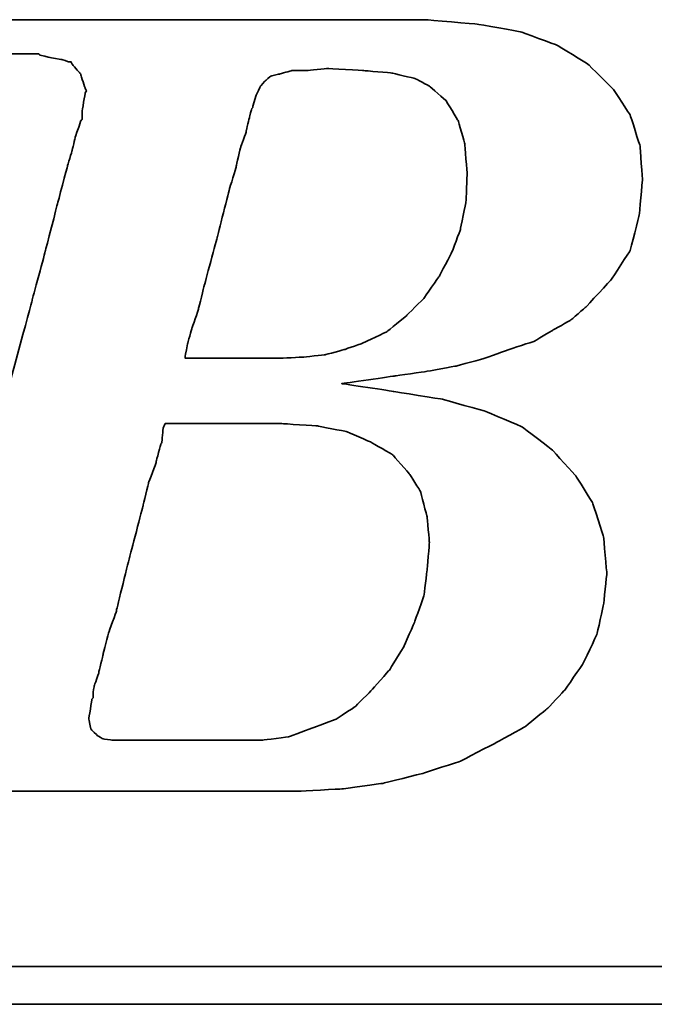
# Model space of a CAD drawing. Header units: millimetres. Extents: x -136 to 162, y 11 to 137.
# Tile 32 of 50: x -54.397 to -53.589, y 61.103 to 62.355. Entities that reach past the tile are written whole.
import ezdxf

# ---------------------------------------------------------------- set-up
doc = ezdxf.new("R2010")
doc.units = ezdxf.units.MM
doc.header["$LTSCALE"] = 0.1
doc.layers.add('DIM', color=4, linetype='CONTINUOUS')
doc.layers.add('layer 1', color=7, linetype='CONTINUOUS')

# ---------------------------------------------------------------- blocks, each defined once
blk = doc.blocks.new('TBI MOTION logo(完整正式版)')
at = {"layer": 'layer 1', "color": 22, "lineweight": 35}
for points, knots in [([(-64.65375, -6.86375), (-64.65375, -6.86375), (-64.84375, -7.29625), (-64.84375, -7.29625), (-64.84375, -7.29625), (-64.84375, -7.29625), (-64.86875, -7.34375), (-64.86875, -7.34375), (-64.86875, -7.34375), (-64.86875, -7.34375), (-64.86875, -7.36875), (-64.86875, -7.36875), (-64.86875, -7.36875), (-64.86875, -7.36875), (-65.15375, -7.65375), (-65.15375, -7.65375), (-65.15375, -7.65375), (-65.15375, -7.65375), (-65.17875, -7.65375), (-65.17875, -7.65375), (-65.17875, -7.65375), (-65.17875, -7.65375), (-65.20375, -7.67875), (-65.20375, -7.67875), (-65.20375, -7.67875), (-65.20375, -7.67875), (-65.58875, -7.87125), (-65.58875, -7.87125), (-65.58875, -7.87125), (-65.58875, -7.87125), (-65.63375, -7.87125), (-65.63375, -7.87125), (-65.63375, -7.87125), (-65.63375, -7.87125), (-65.65875, -7.89375), (-65.65875, -7.89375), (-65.65875, -7.89375), (-65.65875, -7.89375), (-66.09375, -7.94375), (-66.09375, -7.94375), (-66.09375, -7.94375), (-66.09375, -7.94375), (-66.11375, -7.94375), (-66.11375, -7.94375), (-66.11375, -7.94375), (-66.11375, -7.94375), (-66.16375, -7.94375), (-66.16375, -7.94375), (-66.16375, -7.94375), (-66.16375, -7.94375), (-66.30875, -7.94375), (-66.30875, -7.94375), (-66.30875, -7.94375), (-66.30875, -7.94375), (-66.69375, -7.94375), (-66.69375, -7.94375), (-66.69375, -7.94375), (-66.69375, -7.94375), (-67.07375, -7.94375), (-67.07375, -7.94375), (-67.07375, -7.94375), (-67.07375, -7.94375), (-67.12375, -7.94375), (-67.12375, -7.94375), (-67.12375, -7.94375), (-67.12375, -7.94375), (-67.12375, -7.96625), (-67.12375, -7.96625), (-67.12375, -7.96625), (-67.12375, -7.96625), (-67.14875, -7.99125), (-67.14875, -7.99125), (-67.14875, -7.99125), (-67.14875, -7.99125), (-67.24375, -8.34875), (-67.24375, -8.34875), (-67.24375, -8.34875), (-67.24375, -8.34875), (-67.31375, -8.68625), (-67.31375, -8.68625), (-67.31375, -8.68625), (-67.31375, -8.68625), (-67.26875, -8.68625), (-67.26875, -8.68625), (-67.26875, -8.68625), (-67.26875, -8.68625), (-67.07375, -8.68625), (-67.07375, -8.68625), (-67.07375, -8.68625), (-67.07375, -8.68625), (-66.54875, -8.68625), (-66.54875, -8.68625), (-66.54875, -8.68625), (-66.54875, -8.68625), (-65.82625, -8.68625), (-65.82625, -8.68625), (-65.82625, -8.68625), (-65.82625, -8.68625), (-65.01375, -8.68625), (-65.01375, -8.68625), (-65.01375, -8.68625), (-65.01375, -8.68625), (-64.05375, -8.68625), (-64.05375, -8.68625), (-64.05375, -8.68625), (-64.05375, -8.68625), (-62.08375, -8.68625), (-62.08375, -8.68625), (-62.08375, -8.68625), (-62.08375, -8.68625), (-60.06875, -8.68625), (-60.06875, -8.68625), (-60.06875, -8.68625), (-60.06875, -8.68625), (-59.10875, -8.68625), (-59.10875, -8.68625), (-59.10875, -8.68625), (-59.10875, -8.68625), (-58.29375, -8.68625), (-58.29375, -8.68625), (-58.29375, -8.68625), (-58.29375, -8.68625), (-57.57375, -8.68625), (-57.57375, -8.68625), (-57.57375, -8.68625), (-57.57375, -8.68625), (-57.04875, -8.68625), (-57.04875, -8.68625), (-57.04875, -8.68625), (-57.04875, -8.68625), (-56.85375, -8.68625), (-56.85375, -8.68625), (-56.85375, -8.68625), (-56.85375, -8.68625), (-56.70875, -8.68625), (-56.70875, -8.68625), (-56.70875, -8.68625), (-56.70875, -8.68625), (-56.61375, -8.68625), (-56.61375, -8.68625), (-56.61375, -8.68625), (-56.61375, -8.68625), (-56.56875, -8.68625), (-56.56875, -8.68625), (-56.56875, -8.68625), (-56.56875, -8.68625), (-55.65375, -8.63875), (-55.65375, -8.63875), (-55.65375, -8.63875), (-55.65375, -8.63875), (-54.76875, -8.51875), (-54.76875, -8.51875), (-54.76875, -8.51875), (-54.76875, -8.51875), (-53.90375, -8.30375), (-53.90375, -8.30375), (-53.90375, -8.30375), (-53.90375, -8.30375), (-53.08875, -8.03875), (-53.08875, -8.03875), (-53.08875, -8.03875), (-53.08875, -8.03875), (-52.34375, -7.65375), (-52.34375, -7.65375), (-52.34375, -7.65375), (-52.34375, -7.65375), (-51.69875, -7.29625), (-51.69875, -7.29625), (-51.69875, -7.29625), (-51.69875, -7.29625), (-51.21875, -6.91125), (-51.21875, -6.91125), (-51.21875, -6.91125), (-51.21875, -6.91125), (-50.83375, -6.50375), (-50.83375, -6.50375), (-50.83375, -6.50375), (-50.83375, -6.50375), (-50.44875, -5.94875), (-50.44875, -5.94875), (-50.44875, -5.94875), (-50.44875, -5.94875), (-50.13875, -5.30375), (-50.13875, -5.30375), (-50.13875, -5.30375), (-50.13875, -5.30375), (-49.99375, -4.65375), (-49.99375, -4.65375), (-49.99375, -4.65375), (-49.99375, -4.65375), (-49.92375, -3.98375), (-49.92375, -3.98375), (-49.92375, -3.98375), (-49.92375, -3.98375), (-49.99375, -3.19374), (-49.99375, -3.19374), (-49.99375, -3.19374), (-49.99375, -3.19374), (-50.23374, -2.44874), (-50.23374, -2.44874), (-50.23374, -2.44874), (-50.23374, -2.44874), (-50.59375, -1.87374), (-50.59375, -1.87374), (-50.59375, -1.87374), (-50.59375, -1.87374), (-51.09875, -1.31874), (-51.09875, -1.31874), (-51.09875, -1.31874), (-51.09875, -1.31874), (-51.74375, -0.81875), (-51.74375, -0.81875), (-51.74375, -0.81875), (-51.74375, -0.81875), (-52.53875, -0.48125), (-52.53875, -0.48125), (-52.53875, -0.48125), (-52.53875, -0.48125), (-53.47375, -0.21875), (-53.47375, -0.21875), (-53.47375, -0.21875), (-53.47375, -0.21875), (-54.52875, -0.04874), (-54.52875, -0.04874), (-54.52875, -0.04874), (-54.52875, -0.04874), (-55.65375, 0.12125), (-55.65375, 0.12125), (-55.65375, 0.12125), (-55.65375, 0.12125), (-54.50375, 0.28624), (-54.50375, 0.28624), (-54.50375, 0.28624), (-54.50375, 0.28624), (-53.83375, 0.38124), (-53.83375, 0.38124), (-53.83375, 0.38124), (-53.83375, 0.38124), (-53.18375, 0.50125), (-53.18375, 0.50125), (-53.18375, 0.50125), (-53.18375, 0.50125), (-52.55875, 0.66874), (-52.55875, 0.66874), (-52.55875, 0.66874), (-52.55875, 0.66874), (-52.03375, 0.86124), (-52.03375, 0.86124), (-52.03375, 0.86124), (-52.03375, 0.86124), (-51.50374, 1.03124), (-51.50374, 1.03124), (-51.50374, 1.03124), (-51.50374, 1.03124), (-51.09875, 1.27125), (-51.09875, 1.27125), (-51.09875, 1.27125), (-51.09875, 1.27125), (-50.71375, 1.48624), (-50.71375, 1.48624), (-50.71375, 1.48624), (-50.71375, 1.48624), (-50.37625, 1.77625), (-50.37625, 1.77625), (-50.37625, 1.77625), (-50.37625, 1.77625), (-49.82375, 2.37625), (-49.82375, 2.37625), (-49.82375, 2.37625), (-49.82375, 2.37625), (-49.41875, 2.99625), (-49.41875, 2.99625), (-49.41875, 2.99625), (-49.41875, 2.99625), (-49.22375, 3.76625), (-49.22375, 3.76625), (-49.22375, 3.76625), (-49.22375, 3.76625), (-49.15375, 4.50874), (-49.15375, 4.50874), (-49.15375, 4.50874), (-49.15375, 4.50874), (-49.20375, 5.25125), (-49.20375, 5.25125), (-49.20375, 5.25125), (-49.20375, 5.25125), (-49.41875, 5.92625), (-49.41875, 5.92625), (-49.41875, 5.92625), (-49.41875, 5.92625), (-49.77875, 6.47625), (-49.77875, 6.47625), (-49.77875, 6.47625), (-49.77875, 6.47625), (-50.33125, 7.02624), (-50.33125, 7.02624), (-50.33125, 7.02624), (-50.33125, 7.02624), (-51.00125, 7.43625), (-51.00125, 7.43625), (-51.00125, 7.43625), (-51.00125, 7.43625), (-51.79375, 7.72625), (-51.79375, 7.72625), (-51.79375, 7.72625), (-51.79375, 7.72625), (-52.72875, 7.89124), (-52.72875, 7.89124), (-52.72875, 7.89124), (-52.72875, 7.89124), (-53.83375, 7.98625), (-53.83375, 7.98625), (-53.83375, 7.98625), (-53.83375, 7.98625), (-53.92875, 7.98625), (-53.92875, 7.98625), (-53.92875, 7.98625), (-53.92875, 7.98625), (-54.26375, 7.98625), (-54.26375, 7.98625), (-54.26375, 7.98625), (-54.26375, 7.98625), (-54.74375, 7.98625), (-54.74375, 7.98625), (-54.74375, 7.98625), (-54.74375, 7.98625), (-55.36875, 7.98625), (-55.36875, 7.98625), (-55.36875, 7.98625), (-55.36875, 7.98625), (-56.13375, 7.98625), (-56.13375, 7.98625), (-56.13375, 7.98625), (-56.13375, 7.98625), (-56.94875, 7.98625), (-56.94875, 7.98625), (-56.94875, 7.98625), (-56.94875, 7.98625), (-58.77625, 7.98625), (-58.77625, 7.98625), (-58.77625, 7.98625), (-58.77625, 7.98625), (-60.59875, 7.98625), (-60.59875, 7.98625), (-60.59875, 7.98625), (-60.59875, 7.98625), (-61.41375, 7.98625), (-61.41375, 7.98625), (-61.41375, 7.98625), (-61.41375, 7.98625), (-62.17875, 7.98625), (-62.17875, 7.98625), (-62.17875, 7.98625), (-62.17875, 7.98625), (-62.80375, 7.98625), (-62.80375, 7.98625), (-62.80375, 7.98625), (-62.80375, 7.98625), (-63.30625, 7.98625), (-63.30625, 7.98625), (-63.30625, 7.98625), (-63.30625, 7.98625), (-63.57375, 7.98625), (-63.57375, 7.98625), (-63.57375, 7.98625), (-63.57375, 7.98625), (-63.57375, 7.96375), (-63.57375, 7.96375), (-63.57375, 7.96375), (-63.57375, 7.96375), (-63.59875, 7.94125), (-63.59875, 7.94125), (-63.59875, 7.94125), (-63.59875, 7.94125), (-63.69375, 7.55625), (-63.69375, 7.55625), (-63.69375, 7.55625), (-63.69375, 7.55625), (-63.76375, 7.24624), (-63.76375, 7.24624), (-63.76375, 7.24624), (-63.76375, 7.24624), (-63.23875, 7.24624), (-63.23875, 7.24624), (-63.23875, 7.24624), (-63.23875, 7.24624), (-62.75875, 7.24624), (-62.75875, 7.24624), (-62.75875, 7.24624), (-62.75875, 7.24624), (-62.61125, 7.24624), (-62.61125, 7.24624), (-62.61125, 7.24624), (-62.61125, 7.24624), (-62.56625, 7.24624), (-62.56625, 7.24624), (-62.56625, 7.24624), (-62.56625, 7.24624), (-62.22875, 7.24624), (-62.22875, 7.24624), (-62.22875, 7.24624), (-62.22875, 7.24624), (-62.20375, 7.24624), (-62.20375, 7.24624), (-62.20375, 7.24624), (-62.20375, 7.24624), (-62.17875, 7.21875), (-62.17875, 7.21875), (-62.17875, 7.21875), (-62.17875, 7.21875), (-61.96375, 7.17125), (-61.96375, 7.17125), (-61.96375, 7.17125), (-61.96375, 7.17125), (-61.72375, 7.12624), (-61.72375, 7.12624), (-61.72375, 7.12624), (-61.72375, 7.12624), (-61.70375, 7.12624), (-61.70375, 7.12624), (-61.70375, 7.12624), (-61.70375, 7.12624), (-61.55875, 7.07624), (-61.55875, 7.07624), (-61.55875, 7.07624), (-61.55875, 7.07624), (-61.50875, 7.07624), (-61.50875, 7.07624), (-61.50875, 7.07624), (-61.50875, 7.07624), (-61.48375, 7.02624), (-61.48375, 7.02624), (-61.48375, 7.02624), (-61.48375, 7.02624), (-61.31875, 6.83375), (-61.31875, 6.83375), (-61.31875, 6.83375), (-61.31875, 6.83375), (-61.29375, 6.81125), (-61.29375, 6.81125), (-61.29375, 6.81125), (-61.29375, 6.81125), (-61.29375, 6.78625), (-61.29375, 6.78625), (-61.29375, 6.78625), (-61.29375, 6.78625), (-61.19875, 6.50124), (-61.19875, 6.50124), (-61.19875, 6.50124), (-61.19875, 6.50124), (-61.17375, 6.45124), (-61.17375, 6.45124), (-61.17375, 6.45124), (-61.17375, 6.45124), (-61.19875, 6.40625), (-61.19875, 6.40625), (-61.19875, 6.40625), (-61.19875, 6.40625), (-61.26875, 5.99624), (-61.26875, 5.99624), (-61.26875, 5.99624), (-61.26875, 5.99624), (-61.26875, 5.85125), (-61.26875, 5.85125), (-61.26875, 5.85125), (-61.26875, 5.85125), (-61.26875, 5.82625), (-61.26875, 5.82625), (-61.26875, 5.82625), (-61.26875, 5.82625), (-61.29375, 5.80625), (-61.29375, 5.80625), (-61.29375, 5.80625), (-61.29375, 5.80625), (-61.34125, 5.66125), (-61.34125, 5.66125), (-61.34125, 5.66125), (-61.34125, 5.66125), (-61.41375, 5.44625), (-61.41375, 5.44625), (-61.41375, 5.44625), (-61.41375, 5.44625), (-61.48375, 5.15625), (-61.48375, 5.15625), (-61.48375, 5.15625), (-61.48375, 5.15625), (-61.58375, 4.82124), (-61.58375, 4.82124), (-61.58375, 4.82124), (-61.58375, 4.82124), (-61.79875, 4.00375), (-61.79875, 4.00375), (-61.79875, 4.00375), (-61.79875, 4.00375), (-62.05875, 2.99625), (-62.05875, 2.99625), (-62.05875, 2.99625), (-62.05875, 2.99625), (-62.34875, 1.91625), (-62.34875, 1.91625), (-62.34875, 1.91625), (-62.34875, 1.91625), (-62.97375, -0.41124), (-62.97375, -0.41124), (-62.97375, -0.41124), (-62.97375, -0.41124), (-63.59875, -2.75875), (-63.59875, -2.75875), (-63.59875, -2.75875), (-63.59875, -2.75875), (-63.88375, -3.86374), (-63.88375, -3.86374), (-63.88375, -3.86374), (-63.88375, -3.86374), (-64.14875, -4.82374), (-64.14875, -4.82374), (-64.14875, -4.82374), (-64.14875, -4.82374), (-64.36375, -5.64125), (-64.36375, -5.64125), (-64.36375, -5.64125), (-64.36375, -5.64125), (-64.43625, -5.97625), (-64.43625, -5.97625), (-64.43625, -5.97625), (-64.43625, -5.97625), (-64.50875, -6.28625), (-64.50875, -6.28625), (-64.50875, -6.28625), (-64.50875, -6.28625), (-64.50875, -6.30875), (-64.50875, -6.30875), (-64.50875, -6.30875), (-64.50875, -6.30875), (-64.57875, -6.50375), (-64.57875, -6.50375), (-64.57875, -6.50375), (-64.57875, -6.50375), (-64.62875, -6.69625), (-64.62875, -6.69625), (-64.62875, -6.69625), (-64.62875, -6.69625), (-64.62875, -6.76875), (-64.62875, -6.76875), (-64.62875, -6.76875), (-64.62875, -6.76875), (-64.62875, -6.81375), (-64.62875, -6.81375), (-64.62875, -6.81375), (-64.62875, -6.81375), (-64.62875, -6.83875), (-64.62875, -6.83875), (-64.62875, -6.83875), (-64.62875, -6.83875), (-64.65375, -6.86375), (-64.65375, -6.86375)], [0, 0, 0, 0, 0.00719424, 0.00719424, 0.00719424, 0.00719425, 0.01438849, 0.01438849, 0.01438849, 0.0143885, 0.02158273, 0.02158273, 0.02158273, 0.02158274, 0.02877698, 0.02877698, 0.02877698, 0.02877699, 0.03597122, 0.03597122, 0.03597122, 0.03597123, 0.04316547, 0.04316547, 0.04316547, 0.04316548, 0.05035971, 0.05035971, 0.05035971, 0.05035972, 0.05755396, 0.05755396, 0.05755396, 0.05755397, 0.0647482, 0.0647482, 0.0647482, 0.06474821, 0.07194245, 0.07194245, 0.07194245, 0.07194246, 0.07913669, 0.07913669, 0.07913669, 0.0791367, 0.08633094, 0.08633094, 0.08633094, 0.08633095, 0.09352518, 0.09352518, 0.09352518, 0.09352519, 0.10071942, 0.10071942, 0.10071942, 0.10071943, 0.10791367, 0.10791367, 0.10791367, 0.10791368, 0.11510791, 0.11510791, 0.11510791, 0.11510792, 0.12230216, 0.12230216, 0.12230216, 0.12230217, 0.1294964, 0.1294964, 0.1294964, 0.12949641, 0.13669065, 0.13669065, 0.13669065, 0.13669066, 0.14388489, 0.14388489, 0.14388489, 0.1438849, 0.15107914, 0.15107914, 0.15107914, 0.15107915, 0.15827338, 0.15827338, 0.15827338, 0.15827339, 0.16546763, 0.16546763, 0.16546763, 0.16546764, 0.17266187, 0.17266187, 0.17266187, 0.17266188, 0.17985612, 0.17985612, 0.17985612, 0.17985613, 0.18705036, 0.18705036, 0.18705036, 0.18705037, 0.1942446, 0.1942446, 0.1942446, 0.19424461, 0.20143885, 0.20143885, 0.20143885, 0.20143886, 0.20863309, 0.20863309, 0.20863309, 0.2086331, 0.21582734, 0.21582734, 0.21582734, 0.21582735, 0.22302158, 0.22302158, 0.22302158, 0.22302159, 0.23021583, 0.23021583, 0.23021583, 0.23021584, 0.23741007, 0.23741007, 0.23741007, 0.23741008, 0.24460432, 0.24460432, 0.24460432, 0.24460433, 0.25179856, 0.25179856, 0.25179856, 0.25179857, 0.25899281, 0.25899281, 0.25899281, 0.25899282, 0.26618705, 0.26618705, 0.26618705, 0.26618706, 0.27338129, 0.27338129, 0.27338129, 0.2733813, 0.28057554, 0.28057554, 0.28057554, 0.28057555, 0.28776978, 0.28776978, 0.28776978, 0.28776979, 0.29496403, 0.29496403, 0.29496403, 0.29496404, 0.30215827, 0.30215827, 0.30215827, 0.30215828, 0.30935252, 0.30935252, 0.30935252, 0.30935253, 0.31654676, 0.31654676, 0.31654676, 0.31654677, 0.32374101, 0.32374101, 0.32374101, 0.32374102, 0.33093525, 0.33093525, 0.33093525, 0.33093526, 0.3381295, 0.3381295, 0.3381295, 0.33812951, 0.34532374, 0.34532374, 0.34532374, 0.34532375, 0.35251799, 0.35251799, 0.35251799, 0.352518, 0.35971223, 0.35971223, 0.35971223, 0.35971224, 0.36690647, 0.36690647, 0.36690647, 0.36690648, 0.37410072, 0.37410072, 0.37410072, 0.37410073, 0.38129496, 0.38129496, 0.38129496, 0.38129497, 0.38848921, 0.38848921, 0.38848921, 0.38848922, 0.39568345, 0.39568345, 0.39568345, 0.39568346, 0.4028777, 0.4028777, 0.4028777, 0.40287771, 0.41007194, 0.41007194, 0.41007194, 0.41007195, 0.41726619, 0.41726619, 0.41726619, 0.4172662, 0.42446043, 0.42446043, 0.42446043, 0.42446044, 0.43165468, 0.43165468, 0.43165468, 0.43165469, 0.43884892, 0.43884892, 0.43884892, 0.43884893, 0.44604317, 0.44604317, 0.44604317, 0.44604318, 0.45323741, 0.45323741, 0.45323741, 0.45323742, 0.46043165, 0.46043165, 0.46043165, 0.46043166, 0.4676259, 0.4676259, 0.4676259, 0.46762591, 0.47482014, 0.47482014, 0.47482014, 0.47482015, 0.48201439, 0.48201439, 0.48201439, 0.4820144, 0.48920863, 0.48920863, 0.48920863, 0.48920864, 0.49640288, 0.49640288, 0.49640288, 0.49640289, 0.50359712, 0.50359712, 0.50359712, 0.50359713, 0.51079137, 0.51079137, 0.51079137, 0.51079138, 0.51798561, 0.51798561, 0.51798561, 0.51798562, 0.52517986, 0.52517986, 0.52517986, 0.52517987, 0.5323741, 0.5323741, 0.5323741, 0.53237411, 0.53956835, 0.53956835, 0.53956835, 0.53956836, 0.54676259, 0.54676259, 0.54676259, 0.5467626, 0.55395683, 0.55395683, 0.55395683, 0.55395684, 0.56115108, 0.56115108, 0.56115108, 0.56115109, 0.56834532, 0.56834532, 0.56834532, 0.56834533, 0.57553957, 0.57553957, 0.57553957, 0.57553958, 0.58273381, 0.58273381, 0.58273381, 0.58273382, 0.58992806, 0.58992806, 0.58992806, 0.58992807, 0.5971223, 0.5971223, 0.5971223, 0.59712231, 0.60431655, 0.60431655, 0.60431655, 0.60431656, 0.61151079, 0.61151079, 0.61151079, 0.6115108, 0.61870504, 0.61870504, 0.61870504, 0.61870505, 0.62589928, 0.62589928, 0.62589928, 0.62589929, 0.63309353, 0.63309353, 0.63309353, 0.63309354, 0.64028777, 0.64028777, 0.64028777, 0.64028778, 0.64748201, 0.64748201, 0.64748201, 0.64748202, 0.65467626, 0.65467626, 0.65467626, 0.65467627, 0.6618705, 0.6618705, 0.6618705, 0.66187051, 0.66906475, 0.66906475, 0.66906475, 0.66906476, 0.67625899, 0.67625899, 0.67625899, 0.676259, 0.68345324, 0.68345324, 0.68345324, 0.68345325, 0.69064748, 0.69064748, 0.69064748, 0.69064749, 0.69784173, 0.69784173, 0.69784173, 0.69784174, 0.70503597, 0.70503597, 0.70503597, 0.70503598, 0.71223022, 0.71223022, 0.71223022, 0.71223023, 0.71942446, 0.71942446, 0.71942446, 0.71942447, 0.72661871, 0.72661871, 0.72661871, 0.72661872, 0.73381295, 0.73381295, 0.73381295, 0.73381296, 0.74100719, 0.74100719, 0.74100719, 0.7410072, 0.74820144, 0.74820144, 0.74820144, 0.74820145, 0.75539568, 0.75539568, 0.75539568, 0.75539569, 0.76258993, 0.76258993, 0.76258993, 0.76258994, 0.76978417, 0.76978417, 0.76978417, 0.76978418, 0.77697842, 0.77697842, 0.77697842, 0.77697843, 0.78417266, 0.78417266, 0.78417266, 0.78417267, 0.79136691, 0.79136691, 0.79136691, 0.79136692, 0.79856115, 0.79856115, 0.79856115, 0.79856116, 0.8057554, 0.8057554, 0.8057554, 0.80575541, 0.81294964, 0.81294964, 0.81294964, 0.81294965, 0.82014388, 0.82014388, 0.82014388, 0.82014389, 0.82733813, 0.82733813, 0.82733813, 0.82733814, 0.83453237, 0.83453237, 0.83453237, 0.83453238, 0.84172662, 0.84172662, 0.84172662, 0.84172663, 0.84892086, 0.84892086, 0.84892086, 0.84892087, 0.85611511, 0.85611511, 0.85611511, 0.85611512, 0.86330935, 0.86330935, 0.86330935, 0.86330936, 0.8705036, 0.8705036, 0.8705036, 0.87050361, 0.87769784, 0.87769784, 0.87769784, 0.87769785, 0.88489209, 0.88489209, 0.88489209, 0.8848921, 0.89208633, 0.89208633, 0.89208633, 0.89208634, 0.89928058, 0.89928058, 0.89928058, 0.89928059, 0.90647482, 0.90647482, 0.90647482, 0.90647483, 0.91366906, 0.91366906, 0.91366906, 0.91366907, 0.92086331, 0.92086331, 0.92086331, 0.92086332, 0.92805755, 0.92805755, 0.92805755, 0.92805756, 0.9352518, 0.9352518, 0.9352518, 0.93525181, 0.94244604, 0.94244604, 0.94244604, 0.94244605, 0.94964029, 0.94964029, 0.94964029, 0.9496403, 0.95683453, 0.95683453, 0.95683453, 0.95683454, 0.96402878, 0.96402878, 0.96402878, 0.96402879, 0.97122302, 0.97122302, 0.97122302, 0.97122303, 0.97841727, 0.97841727, 0.97841727, 0.97841728, 0.98561151, 0.98561151, 0.98561151, 0.98561152, 0.99280576, 0.99280576, 0.99280576, 0.99280577, 1, 1, 1, 1]), ([(-57.50375, 6.35625), (-57.50375, 6.35625), (-57.57375, 6.11625), (-57.57375, 6.11625), (-57.57375, 6.11625), (-57.57375, 6.11625), (-57.57375, 6.09125), (-57.57375, 6.09125), (-57.57375, 6.09125), (-57.57375, 6.09125), (-57.59875, 6.06625), (-57.59875, 6.06625), (-57.59875, 6.06625), (-57.59875, 6.06625), (-57.64875, 5.87625), (-57.64875, 5.87625), (-57.64875, 5.87625), (-57.64875, 5.87625), (-57.71875, 5.58875), (-57.71875, 5.58875), (-57.71875, 5.58875), (-57.71875, 5.58875), (-57.71875, 5.56625), (-57.71875, 5.56625), (-57.71875, 5.56625), (-57.71875, 5.56625), (-57.83875, 5.23125), (-57.83875, 5.23125), (-57.83875, 5.23125), (-57.83875, 5.23125), (-57.93625, 4.82124), (-57.93625, 4.82124), (-57.93625, 4.82124), (-57.93625, 4.82124), (-57.93625, 4.79624), (-57.93625, 4.79624), (-57.93625, 4.79624), (-57.93625, 4.79624), (-58.07875, 4.34125), (-58.07875, 4.34125), (-58.07875, 4.34125), (-58.07875, 4.34125), (-58.34375, 3.28625), (-58.34375, 3.28625), (-58.34375, 3.28625), (-58.34375, 3.28625), (-58.62875, 2.23124), (-58.62875, 2.23124), (-58.62875, 2.23124), (-58.62875, 2.23124), (-58.74875, 1.75125), (-58.74875, 1.75125), (-58.74875, 1.75125), (-58.74875, 1.75125), (-58.74875, 1.72625), (-58.74875, 1.72625), (-58.74875, 1.72625), (-58.74875, 1.72625), (-58.89375, 1.31625), (-58.89375, 1.31625), (-58.89375, 1.31625), (-58.89375, 1.31625), (-58.98875, 0.98124), (-58.98875, 0.98124), (-58.98875, 0.98124), (-58.98875, 0.98124), (-59.03875, 0.71625), (-59.03875, 0.71625), (-59.03875, 0.71625), (-59.03875, 0.71625), (-59.03875, 0.66874), (-59.03875, 0.66874), (-59.03875, 0.66874), (-59.03875, 0.66874), (-58.91875, 0.66874), (-58.91875, 0.66874), (-58.91875, 0.66874), (-58.91875, 0.66874), (-58.53375, 0.66874), (-58.53375, 0.66874), (-58.53375, 0.66874), (-58.53375, 0.66874), (-58.10375, 0.66874), (-58.10375, 0.66874), (-58.10375, 0.66874), (-58.10375, 0.66874), (-57.66875, 0.66874), (-57.66875, 0.66874), (-57.66875, 0.66874), (-57.66875, 0.66874), (-57.33375, 0.66874), (-57.33375, 0.66874), (-57.33375, 0.66874), (-57.33375, 0.66874), (-57.09375, 0.66874), (-57.09375, 0.66874), (-57.09375, 0.66874), (-57.09375, 0.66874), (-56.99875, 0.66874), (-56.99875, 0.66874), (-56.99875, 0.66874), (-56.99875, 0.66874), (-56.49375, 0.69374), (-56.49375, 0.69374), (-56.49375, 0.69374), (-56.49375, 0.69374), (-56.01375, 0.74374), (-56.01375, 0.74374), (-56.01375, 0.74374), (-56.01375, 0.74374), (-55.58375, 0.86124), (-55.58375, 0.86124), (-55.58375, 0.86124), (-55.58375, 0.86124), (-55.17375, 1.00624), (-55.17375, 1.00624), (-55.17375, 1.00624), (-55.17375, 1.00624), (-54.67375, 1.24625), (-54.67375, 1.24625), (-54.67375, 1.24625), (-54.67375, 1.24625), (-54.26375, 1.58124), (-54.26375, 1.58124), (-54.26375, 1.58124), (-54.26375, 1.58124), (-53.87875, 1.96374), (-53.87875, 1.96374), (-53.87875, 1.96374), (-53.87875, 1.96374), (-53.54375, 2.44625), (-53.54375, 2.44625), (-53.54375, 2.44625), (-53.54375, 2.44625), (-53.27875, 2.95125), (-53.27875, 2.95125), (-53.27875, 2.95125), (-53.27875, 2.95125), (-53.08875, 3.45124), (-53.08875, 3.45124), (-53.08875, 3.45124), (-53.08875, 3.45124), (-52.96875, 4.05124), (-52.96875, 4.05124), (-52.96875, 4.05124), (-52.96875, 4.05124), (-52.94375, 4.65125), (-52.94375, 4.65125), (-52.94375, 4.65125), (-52.94375, 4.65125), (-52.99375, 5.30125), (-52.99375, 5.30125), (-52.99375, 5.30125), (-52.99375, 5.30125), (-53.13875, 5.80625), (-53.13875, 5.80625), (-53.13875, 5.80625), (-53.13875, 5.80625), (-53.39875, 6.23625), (-53.39875, 6.23625), (-53.39875, 6.23625), (-53.39875, 6.23625), (-53.75875, 6.54875), (-53.75875, 6.54875), (-53.75875, 6.54875), (-53.75875, 6.54875), (-54.07375, 6.71625), (-54.07375, 6.71625), (-54.07375, 6.71625), (-54.07375, 6.71625), (-54.57375, 6.83375), (-54.57375, 6.83375), (-54.57375, 6.83375), (-54.57375, 6.83375), (-55.17375, 6.88625), (-55.17375, 6.88625), (-55.17375, 6.88625), (-55.17375, 6.88625), (-55.96875, 6.93125), (-55.96875, 6.93125), (-55.96875, 6.93125), (-55.96875, 6.93125), (-56.39875, 6.88625), (-56.39875, 6.88625), (-56.39875, 6.88625), (-56.39875, 6.88625), (-56.42125, 6.88625), (-56.42125, 6.88625), (-56.42125, 6.88625), (-56.42125, 6.88625), (-56.73375, 6.88625), (-56.73375, 6.88625), (-56.73375, 6.88625), (-56.73375, 6.88625), (-56.99875, 6.81125), (-56.99875, 6.81125), (-56.99875, 6.81125), (-56.99875, 6.81125), (-57.02375, 6.81125), (-57.02375, 6.81125), (-57.02375, 6.81125), (-57.02375, 6.81125), (-57.18875, 6.76625), (-57.18875, 6.76625), (-57.18875, 6.76625), (-57.18875, 6.76625), (-57.30875, 6.66625), (-57.30875, 6.66625), (-57.30875, 6.66625), (-57.30875, 6.66625), (-57.40875, 6.54875), (-57.40875, 6.54875), (-57.40875, 6.54875), (-57.40875, 6.54875), (-57.50375, 6.35625), (-57.50375, 6.35625)], [0, 0, 0, 0, 0.01851852, 0.01851852, 0.01851852, 0.01851853, 0.03703704, 0.03703704, 0.03703704, 0.03703705, 0.05555556, 0.05555556, 0.05555556, 0.05555557, 0.07407407, 0.07407407, 0.07407407, 0.07407408, 0.09259259, 0.09259259, 0.09259259, 0.0925926, 0.11111111, 0.11111111, 0.11111111, 0.11111112, 0.12962963, 0.12962963, 0.12962963, 0.12962964, 0.14814815, 0.14814815, 0.14814815, 0.14814816, 0.16666667, 0.16666667, 0.16666667, 0.16666668, 0.18518519, 0.18518519, 0.18518519, 0.1851852, 0.2037037, 0.2037037, 0.2037037, 0.20370371, 0.22222222, 0.22222222, 0.22222222, 0.22222223, 0.24074074, 0.24074074, 0.24074074, 0.24074075, 0.25925926, 0.25925926, 0.25925926, 0.25925927, 0.27777778, 0.27777778, 0.27777778, 0.27777779, 0.2962963, 0.2962963, 0.2962963, 0.29629631, 0.31481481, 0.31481481, 0.31481481, 0.31481482, 0.33333333, 0.33333333, 0.33333333, 0.33333334, 0.35185185, 0.35185185, 0.35185185, 0.35185186, 0.37037037, 0.37037037, 0.37037037, 0.37037038, 0.38888889, 0.38888889, 0.38888889, 0.3888889, 0.40740741, 0.40740741, 0.40740741, 0.40740742, 0.42592593, 0.42592593, 0.42592593, 0.42592594, 0.44444444, 0.44444444, 0.44444444, 0.44444445, 0.46296296, 0.46296296, 0.46296296, 0.46296297, 0.48148148, 0.48148148, 0.48148148, 0.48148149, 0.5, 0.5, 0.5, 0.50000001, 0.51851852, 0.51851852, 0.51851852, 0.51851853, 0.53703704, 0.53703704, 0.53703704, 0.53703705, 0.55555556, 0.55555556, 0.55555556, 0.55555557, 0.57407407, 0.57407407, 0.57407407, 0.57407408, 0.59259259, 0.59259259, 0.59259259, 0.5925926, 0.61111111, 0.61111111, 0.61111111, 0.61111112, 0.62962963, 0.62962963, 0.62962963, 0.62962964, 0.64814815, 0.64814815, 0.64814815, 0.64814816, 0.66666667, 0.66666667, 0.66666667, 0.66666668, 0.68518519, 0.68518519, 0.68518519, 0.6851852, 0.7037037, 0.7037037, 0.7037037, 0.70370371, 0.72222222, 0.72222222, 0.72222222, 0.72222223, 0.74074074, 0.74074074, 0.74074074, 0.74074075, 0.75925926, 0.75925926, 0.75925926, 0.75925927, 0.77777778, 0.77777778, 0.77777778, 0.77777779, 0.7962963, 0.7962963, 0.7962963, 0.79629631, 0.81481481, 0.81481481, 0.81481481, 0.81481482, 0.83333333, 0.83333333, 0.83333333, 0.83333334, 0.85185185, 0.85185185, 0.85185185, 0.85185186, 0.87037037, 0.87037037, 0.87037037, 0.87037038, 0.88888889, 0.88888889, 0.88888889, 0.8888889, 0.90740741, 0.90740741, 0.90740741, 0.90740742, 0.92592593, 0.92592593, 0.92592593, 0.92592594, 0.94444444, 0.94444444, 0.94444444, 0.94444445, 0.96296296, 0.96296296, 0.96296296, 0.96296297, 0.98148148, 0.98148148, 0.98148148, 0.98148149, 1, 1, 1, 1]), ([(-61.03125, -6.57375), (-61.03125, -6.57375), (-61.03125, -6.67125), (-61.03125, -6.67125), (-61.03125, -6.67125), (-61.03125, -6.67125), (-61.05375, -6.69625), (-61.05375, -6.69625), (-61.05375, -6.69625), (-61.05375, -6.69625), (-61.12375, -7.12875), (-61.12375, -7.12875), (-61.12375, -7.12875), (-61.12375, -7.12875), (-61.07875, -7.34375), (-61.07875, -7.34375), (-61.07875, -7.34375), (-61.07875, -7.34375), (-60.93375, -7.48875), (-60.93375, -7.48875), (-60.93375, -7.48875), (-60.93375, -7.48875), (-60.81375, -7.55625), (-60.81375, -7.55625), (-60.81375, -7.55625), (-60.81375, -7.55625), (-60.62375, -7.58375), (-60.62375, -7.58375), (-60.62375, -7.58375), (-60.62375, -7.58375), (-60.30875, -7.58375), (-60.30875, -7.58375), (-60.30875, -7.58375), (-60.30875, -7.58375), (-59.97375, -7.58375), (-59.97375, -7.58375), (-59.97375, -7.58375), (-59.97375, -7.58375), (-59.87875, -7.58375), (-59.87875, -7.58375), (-59.87875, -7.58375), (-59.87875, -7.58375), (-59.63625, -7.58375), (-59.63625, -7.58375), (-59.63625, -7.58375), (-59.63625, -7.58375), (-58.96875, -7.58375), (-58.96875, -7.58375), (-58.96875, -7.58375), (-58.96875, -7.58375), (-58.29375, -7.58375), (-58.29375, -7.58375), (-58.29375, -7.58375), (-58.29375, -7.58375), (-58.05375, -7.58375), (-58.05375, -7.58375), (-58.05375, -7.58375), (-58.05375, -7.58375), (-57.98375, -7.58375), (-57.98375, -7.58375), (-57.98375, -7.58375), (-57.98375, -7.58375), (-57.35875, -7.58375), (-57.35875, -7.58375), (-57.35875, -7.58375), (-57.35875, -7.58375), (-56.78375, -7.50875), (-56.78375, -7.50875), (-56.78375, -7.50875), (-56.78375, -7.50875), (-56.27875, -7.31875), (-56.27875, -7.31875), (-56.27875, -7.31875), (-56.27875, -7.31875), (-55.77375, -7.12875), (-55.77375, -7.12875), (-55.77375, -7.12875), (-55.77375, -7.12875), (-55.36875, -6.86375), (-55.36875, -6.86375), (-55.36875, -6.86375), (-55.36875, -6.86375), (-55.00875, -6.50375), (-55.00875, -6.50375), (-55.00875, -6.50375), (-55.00875, -6.50375), (-54.62375, -6.06875), (-54.62375, -6.06875), (-54.62375, -6.06875), (-54.62375, -6.06875), (-54.31375, -5.56875), (-54.31375, -5.56875), (-54.31375, -5.56875), (-54.31375, -5.56875), (-54.07375, -5.01625), (-54.07375, -5.01625), (-54.07375, -5.01625), (-54.07375, -5.01625), (-53.87875, -4.46374), (-53.87875, -4.46374), (-53.87875, -4.46374), (-53.87875, -4.46374), (-53.80875, -3.91375), (-53.80875, -3.91375), (-53.80875, -3.91375), (-53.80875, -3.91375), (-53.75875, -3.31375), (-53.75875, -3.31375), (-53.75875, -3.31375), (-53.75875, -3.31375), (-53.80875, -2.75875), (-53.80875, -2.75875), (-53.80875, -2.75875), (-53.80875, -2.75875), (-53.95375, -2.20875), (-53.95375, -2.20875), (-53.95375, -2.20875), (-53.95375, -2.20875), (-54.19375, -1.82625), (-54.19375, -1.82625), (-54.19375, -1.82625), (-54.19375, -1.82625), (-54.55375, -1.41875), (-54.55375, -1.41875), (-54.55375, -1.41875), (-54.55375, -1.41875), (-55.00875, -1.15125), (-55.00875, -1.15125), (-55.00875, -1.15125), (-55.00875, -1.15125), (-55.56125, -0.91375), (-55.56125, -0.91375), (-55.56125, -0.91375), (-55.56125, -0.91375), (-56.18125, -0.79375), (-56.18125, -0.79375), (-56.18125, -0.79375), (-56.18125, -0.79375), (-56.94875, -0.74374), (-56.94875, -0.74374), (-56.94875, -0.74374), (-56.94875, -0.74374), (-56.99875, -0.74374), (-56.99875, -0.74374), (-56.99875, -0.74374), (-56.99875, -0.74374), (-57.09375, -0.74374), (-57.09375, -0.74374), (-57.09375, -0.74374), (-57.09375, -0.74374), (-57.38375, -0.74374), (-57.38375, -0.74374), (-57.38375, -0.74374), (-57.38375, -0.74374), (-57.76875, -0.74374), (-57.76875, -0.74374), (-57.76875, -0.74374), (-57.76875, -0.74374), (-58.24625, -0.74374), (-58.24625, -0.74374), (-58.24625, -0.74374), (-58.24625, -0.74374), (-58.72875, -0.74374), (-58.72875, -0.74374), (-58.72875, -0.74374), (-58.72875, -0.74374), (-59.20875, -0.74374), (-59.20875, -0.74374), (-59.20875, -0.74374), (-59.20875, -0.74374), (-59.46875, -0.74374), (-59.46875, -0.74374), (-59.46875, -0.74374), (-59.46875, -0.74374), (-59.51625, -0.83875), (-59.51625, -0.83875), (-59.51625, -0.83875), (-59.51625, -0.83875), (-59.54375, -1.15125), (-59.54375, -1.15125), (-59.54375, -1.15125), (-59.54375, -1.15125), (-59.56375, -1.17874), (-59.56375, -1.17874), (-59.56375, -1.17874), (-59.56375, -1.17874), (-59.66375, -1.55875), (-59.66375, -1.55875), (-59.66375, -1.55875), (-59.66375, -1.55875), (-59.66375, -1.58375), (-59.66375, -1.58375), (-59.66375, -1.58375), (-59.66375, -1.58375), (-59.82875, -2.01874), (-59.82875, -2.01874), (-59.82875, -2.01874), (-59.82875, -2.01874), (-59.94875, -2.52125), (-59.94875, -2.52125), (-59.94875, -2.52125), (-59.94875, -2.52125), (-60.23875, -3.62375), (-60.23875, -3.62375), (-60.23875, -3.62375), (-60.23875, -3.62375), (-60.52375, -4.77624), (-60.52375, -4.77624), (-60.52375, -4.77624), (-60.52375, -4.77624), (-60.52375, -4.79874), (-60.52375, -4.79874), (-60.52375, -4.79874), (-60.52375, -4.79874), (-60.69125, -5.25375), (-60.69125, -5.25375), (-60.69125, -5.25375), (-60.69125, -5.25375), (-60.81375, -5.73625), (-60.81375, -5.73625), (-60.81375, -5.73625), (-60.81375, -5.73625), (-60.90875, -6.11875), (-60.90875, -6.11875), (-60.90875, -6.11875), (-60.90875, -6.11875), (-60.90875, -6.14375), (-60.90875, -6.14375), (-60.90875, -6.14375), (-60.90875, -6.14375), (-61.00375, -6.40875), (-61.00375, -6.40875), (-61.00375, -6.40875), (-61.00375, -6.40875), (-61.03125, -6.57375), (-61.03125, -6.57375)], [0, 0, 0, 0, 0.01694915, 0.01694915, 0.01694915, 0.01694916, 0.03389831, 0.03389831, 0.03389831, 0.03389832, 0.05084746, 0.05084746, 0.05084746, 0.05084747, 0.06779661, 0.06779661, 0.06779661, 0.06779662, 0.08474576, 0.08474576, 0.08474576, 0.08474577, 0.10169492, 0.10169492, 0.10169492, 0.10169493, 0.11864407, 0.11864407, 0.11864407, 0.11864408, 0.13559322, 0.13559322, 0.13559322, 0.13559323, 0.15254237, 0.15254237, 0.15254237, 0.15254238, 0.16949153, 0.16949153, 0.16949153, 0.16949154, 0.18644068, 0.18644068, 0.18644068, 0.18644069, 0.20338983, 0.20338983, 0.20338983, 0.20338984, 0.22033898, 0.22033898, 0.22033898, 0.22033899, 0.23728814, 0.23728814, 0.23728814, 0.23728815, 0.25423729, 0.25423729, 0.25423729, 0.2542373, 0.27118644, 0.27118644, 0.27118644, 0.27118645, 0.28813559, 0.28813559, 0.28813559, 0.2881356, 0.30508475, 0.30508475, 0.30508475, 0.30508476, 0.3220339, 0.3220339, 0.3220339, 0.32203391, 0.33898305, 0.33898305, 0.33898305, 0.33898306, 0.3559322, 0.3559322, 0.3559322, 0.35593221, 0.37288136, 0.37288136, 0.37288136, 0.37288137, 0.38983051, 0.38983051, 0.38983051, 0.38983052, 0.40677966, 0.40677966, 0.40677966, 0.40677967, 0.42372881, 0.42372881, 0.42372881, 0.42372882, 0.44067797, 0.44067797, 0.44067797, 0.44067798, 0.45762712, 0.45762712, 0.45762712, 0.45762713, 0.47457627, 0.47457627, 0.47457627, 0.47457628, 0.49152542, 0.49152542, 0.49152542, 0.49152543, 0.50847458, 0.50847458, 0.50847458, 0.50847459, 0.52542373, 0.52542373, 0.52542373, 0.52542374, 0.54237288, 0.54237288, 0.54237288, 0.54237289, 0.55932203, 0.55932203, 0.55932203, 0.55932204, 0.57627119, 0.57627119, 0.57627119, 0.5762712, 0.59322034, 0.59322034, 0.59322034, 0.59322035, 0.61016949, 0.61016949, 0.61016949, 0.6101695, 0.62711864, 0.62711864, 0.62711864, 0.62711865, 0.6440678, 0.6440678, 0.6440678, 0.64406781, 0.66101695, 0.66101695, 0.66101695, 0.66101696, 0.6779661, 0.6779661, 0.6779661, 0.67796611, 0.69491525, 0.69491525, 0.69491525, 0.69491526, 0.71186441, 0.71186441, 0.71186441, 0.71186442, 0.72881356, 0.72881356, 0.72881356, 0.72881357, 0.74576271, 0.74576271, 0.74576271, 0.74576272, 0.76271186, 0.76271186, 0.76271186, 0.76271187, 0.77966102, 0.77966102, 0.77966102, 0.77966103, 0.79661017, 0.79661017, 0.79661017, 0.79661018, 0.81355932, 0.81355932, 0.81355932, 0.81355933, 0.83050847, 0.83050847, 0.83050847, 0.83050848, 0.84745763, 0.84745763, 0.84745763, 0.84745764, 0.86440678, 0.86440678, 0.86440678, 0.86440679, 0.88135593, 0.88135593, 0.88135593, 0.88135594, 0.89830508, 0.89830508, 0.89830508, 0.89830509, 0.91525424, 0.91525424, 0.91525424, 0.91525425, 0.93220339, 0.93220339, 0.93220339, 0.9322034, 0.94915254, 0.94915254, 0.94915254, 0.94915255, 0.96610169, 0.96610169, 0.96610169, 0.9661017, 0.98305085, 0.98305085, 0.98305085, 0.98305086, 1, 1, 1, 1]), ([(75.90875, -9.47875), (75.90875, -9.47875), (75.90875, -12.28625), (75.90875, -12.28625), (75.90875, -12.28625), (75.90875, -12.28625), (75.90875, -12.47875), (75.90875, -12.47875), (75.90875, -12.47875), (75.90875, -12.47875), (75.71625, -12.47875), (75.71625, -12.47875), (75.71625, -12.47875), (75.71625, -12.47875), (-88.32875, -12.47875), (-88.32875, -12.47875), (-88.32875, -12.47875), (-88.32875, -12.47875), (-88.32875, -13.29375), (-88.32875, -13.29375), (-88.32875, -13.29375), (-88.32875, -13.29375), (82.89125, -13.29375), (82.89125, -13.29375), (82.89125, -13.29375), (82.89125, -13.29375), (75.90875, -9.47875), (75.90875, -9.47875)], [0, 0, 0, 0, 0.14285714, 0.14285714, 0.14285714, 0.14285715, 0.28571429, 0.28571429, 0.28571429, 0.2857143, 0.42857143, 0.42857143, 0.42857143, 0.42857144, 0.57142857, 0.57142857, 0.57142857, 0.57142858, 0.71428571, 0.71428571, 0.71428571, 0.71428572, 0.85714286, 0.85714286, 0.85714286, 0.85714287, 1, 1, 1, 1])]:
    blk.add_open_spline(points, degree=3, knots=knots, dxfattribs=at)

msp = doc.modelspace()

# ---------------------------------------------------------------- block references
at = {"layer": 'DIM', "color": 7, "xscale": 0.0588462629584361, "yscale": 0.0588462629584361, "zscale": 0.0588462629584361}
msp.add_blockref('TBI MOTION logo(完整正式版)', (-50.7118, 61.8848), dxfattribs=at)

doc.saveas('drawing.dxf')
